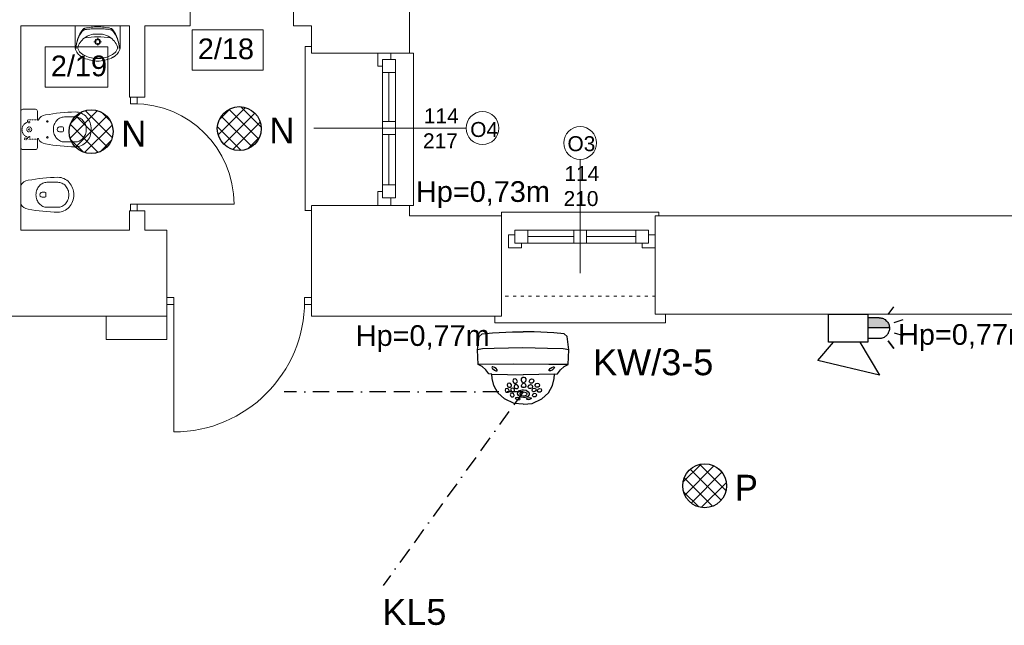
# Model space of a CAD drawing. Header units: centimetres. Extents: x 74448 to 96987, y -37016 to -10817.
# Tile 168 of 174: x 78706 to 79469, y -13500 to -13031. Entities that reach past the tile are written whole.
import ezdxf

# ---------------------------------------------------------------- set-up
doc = ezdxf.new("R2010")
doc.units = ezdxf.units.CM
doc.header["$LTSCALE"] = 0.02
for name, pattern in [('ACAD_ISO03W100', [30, 12, -18]), ('BORDER2', [0.875, 0.25, -0.125, 0.25, -0.125, 0, -0.125]), ('HIDDEN', [9.525, 6.35, -3.175])]:
    doc.linetypes.add(name, pattern=pattern)
doc.layers.get('0').update_dxf_attribs({"color": 8, "lineweight": 13})
for name, color, linetype, lineweight in [('_AUDIO', 7, 'Continuous', 18), ('CCTV', 7, 'Continuous', 25), ('CCTV_poglad', 7, 'BORDER2', 25), ('ei30', 8, 'Continuous', 13), ('LINIE PRZEKROJOWE', 8, 'Continuous', 13), ('OPISY', 8, 'Continuous', 13), ('SSWiN', 7, 'Continuous', 25), ('stolarka', 8, 'Continuous', 13), ('WIDOK', 8, 'Continuous', 13), ('WYPOSAZENIE', 8, 'Continuous', 13)]:
    doc.layers.add(name, color=color, linetype=linetype, lineweight=lineweight)
doc.layers.add('_AUDIO 2', color=7, linetype='Continuous')
doc.styles.get("Standard").update_dxf_attribs({"font": 'arial.ttf', "height": 12})
doc.styles.add('Tomasz_W legenda', font='TCM_____.TTF')
pattern_1 = [(45, (-5798.748, -5798.748), (-5.6126601, 5.6126601), []), (135, (-5798.748, -5798.748), (-5.6126601, -5.6126601), [])]

# ---------------------------------------------------------------- blocks, each defined once
blk = doc.blocks.new('*U3')
at = {"layer": 'stolarka', "transparency": 33554684}
blk.add_lwpolyline([(5, 0), (5, 95)], dxfattribs=at)
for points in [[(0, 2.5), (0, -2.5), (5, -2.5), (5, 2.5)], [(100, -2.5), (105, -2.5), (105, 2.5), (100, 2.5)]]:
    blk.add_lwpolyline(points, close=True, dxfattribs=at)
blk.add_arc((5, 0), 95, 0, 90, dxfattribs=at)
blk = doc.blocks.new('*U6')
at = {"layer": 'stolarka', "transparency": 33554684}
blk.add_lwpolyline([(5, 0), (5, 75)], dxfattribs=at)
for points in [[(0, 2.5), (0, -2.5), (5, -2.5), (5, 2.5)], [(80, -2.5), (85, -2.5), (85, 2.5), (80, 2.5)]]:
    blk.add_lwpolyline(points, close=True, dxfattribs=at)
blk.add_arc((5, 0), 75, 0, 90, dxfattribs=at)
blk = doc.blocks.new('AAT_KOPUŁA')
for points in [[(-8.22, -11.04), (-9, -10.93), (-9.78, -9.91), (-10.75, -9.07), (-11.75, -8.52), (-11.93, -4.64), (-11.53, -1.23), (-10.72, -0.54), (-8.02, -0.23), (-2.86, 0), (-0.04, 0)], [(8.18, -11.04), (8.95, -10.93), (9.73, -9.91), (10.71, -9.07), (11.71, -8.52), (11.89, -4.64), (11.49, -1.23), (10.67, -0.54), (7.97, -0.23), (2.82, 0), (0, 0)], [(-11.93, -4.64), (-10.42, -4.44), (-6.36, -4.33), (0.12, -4.2), (7.54, -4.33), (10.62, -4.41), (11.89, -4.64)], [(-11.75, -8.52), (-6.7, -8.53), (2.62, -8.43), (11.71, -8.52)], [(-0.05, -18.85), (-2.38, -18.67), (-4.9, -17.44), (-6.62, -15.88), (-7.66, -14.01), (-8.14, -12.14), (-8.22, -11.04), (-0.04, -11.24)], [(0.01, -18.85), (2.34, -18.67), (4.85, -17.44), (6.58, -15.88), (7.62, -14.01), (8.1, -12.14), (8.18, -11.04), (0, -11.24)]]:
    blk.add_lwpolyline(points)
for points in [[(-8.01, -9.54), (-7.57, -9.95), (-7.16, -10.2), (-6.8, -10.17), (-6.79, -9.93), (-7.09, -9.56), (-7.5, -9.29), (-7.95, -9.14), (-8.14, -9.15), (-8.19, -9.28), (-8.1, -9.44)], [(7.96, -9.54), (7.52, -9.95), (7.12, -10.2), (6.76, -10.17), (6.75, -9.93), (7.04, -9.56), (7.46, -9.29), (7.9, -9.14), (8.09, -9.15), (8.15, -9.28), (8.06, -9.44)], [(-1.64, -12.74), (-1.87, -12.4), (-2.18, -12.26), (-2.6, -12.35), (-2.75, -12.75), (-2.61, -13.17), (-2.34, -13.34), (-1.9, -13.34), (-1.66, -13.13), (-1.61, -12.9)], [(-0.16, -11.79), (-0.44, -11.92), (-0.66, -12.24), (-0.73, -12.53), (-0.65, -12.92), (-0.47, -13.15), (-0.12, -13.25), (0.27, -13.11), (0.47, -12.65), (0.44, -12.25), (0.26, -12.02), (0.06, -11.81)], [(1.53, -12.74), (1.76, -12.4), (2.07, -12.26), (2.49, -12.35), (2.65, -12.75), (2.51, -13.17), (2.23, -13.34), (1.79, -13.34), (1.55, -13.13), (1.51, -12.9)], [(-3.78, -15.29), (-3.95, -14.93), (-4.25, -14.79), (-4.68, -14.88), (-4.81, -15.22), (-4.69, -15.53), (-4.45, -15.72), (-4.04, -15.72), (-3.87, -15.61), (-3.77, -15.41)], [(-3.18, -13.85), (-3.41, -13.5), (-3.71, -13.36), (-4.14, -13.45), (-4.29, -13.85), (-4.15, -14.27), (-3.88, -14.44), (-3.44, -14.44), (-3.2, -14.23), (-3.15, -14.01)], [(-2.37, -15.16), (-2.53, -14.81), (-2.84, -14.67), (-3.26, -14.76), (-3.39, -15.09), (-3.27, -15.41), (-3.03, -15.59), (-2.63, -15.6), (-2.46, -15.48), (-2.36, -15.28)], [(-1.35, -14.22), (-1.58, -13.87), (-1.88, -13.73), (-2.31, -13.82), (-2.46, -14.23), (-2.32, -14.64), (-2.05, -14.81), (-1.61, -14.81), (-1.37, -14.6), (-1.32, -14.38)], [(-0.12, -15.1), (-0.81, -15.21), (-1.32, -15.6), (-1.56, -15.96), (-1.58, -16.45), (-1.21, -16.85), (-0.57, -17.09), (-0.08, -17.13), (0.56, -17.04), (1.21, -16.62), (1.45, -16.19), (1.38, -15.8), (0.93, -15.33), (0.26, -15.14)], [(-0.12, -13.41), (-0.49, -13.53), (-0.61, -13.76), (-0.68, -14.17), (-0.52, -14.45), (-0.26, -14.55), (0.18, -14.53), (0.42, -14.2), (0.47, -13.96), (0.29, -13.62), (0.11, -13.48)], [(1.24, -14.22), (1.47, -13.87), (1.78, -13.73), (2.2, -13.82), (2.36, -14.23), (2.22, -14.64), (1.94, -14.81), (1.5, -14.81), (1.26, -14.6), (1.22, -14.38)], [(2.26, -15.16), (2.43, -14.81), (2.73, -14.67), (3.16, -14.76), (3.29, -15.09), (3.17, -15.41), (2.93, -15.59), (2.52, -15.6), (2.35, -15.48), (2.25, -15.28)], [(3.07, -13.85), (3.3, -13.5), (3.61, -13.36), (4.03, -13.45), (4.19, -13.85), (4.05, -14.27), (3.77, -14.44), (3.33, -14.44), (3.09, -14.23), (3.05, -14.01)], [(3.67, -15.29), (3.84, -14.93), (4.15, -14.79), (4.57, -14.88), (4.7, -15.22), (4.58, -15.53), (4.34, -15.72), (3.94, -15.72), (3.77, -15.61), (3.67, -15.41)], [(-2.45, -16.49), (-2.62, -16.14), (-2.92, -16), (-3.35, -16.09), (-3.48, -16.42), (-3.36, -16.74), (-3.12, -16.92), (-2.71, -16.93), (-2.54, -16.81), (-2.44, -16.61)], [(-1.34, -17.2), (-1.62, -17.14), (-2.01, -17.17), (-2.14, -17.32), (-2.03, -17.5), (-1.68, -17.65), (-1.27, -17.71), (-0.93, -17.63), (-0.89, -17.47), (-1.06, -17.33)], [(0, -15.66), (-0.48, -15.71), (-0.87, -15.94), (-0.92, -16.2), (-0.86, -16.5), (-0.56, -16.69), (-0.14, -16.73), (0.46, -16.65), (0.79, -16.37), (0.81, -15.97), (0.42, -15.7)], [(1.24, -17.2), (1.51, -17.14), (1.91, -17.17), (2.04, -17.32), (1.92, -17.5), (1.57, -17.65), (1.16, -17.71), (0.83, -17.63), (0.79, -17.47), (0.95, -17.33)], [(2.34, -16.49), (2.51, -16.14), (2.82, -16), (3.24, -16.09), (3.37, -16.42), (3.25, -16.74), (3.01, -16.92), (2.61, -16.93), (2.43, -16.81), (2.33, -16.61)]]:
    blk.add_lwpolyline(points, close=True)
blk = doc.blocks.new('AAT_SYGN.OPT.AKU')
blk.add_hatch(color=256).paths.add_polyline_path([(6.33, 18.48), (6.33, 28.68), (6.08, 28.67), (5.59, 28.59), (5.14, 28.48), (4.72, 28.33), (4.32, 28.15), (3.96, 27.94), (3.64, 27.72), (3.27, 27.42), (2.91, 27.05), (2.58, 26.64), (2.3, 26.21), (2.1, 25.82), (1.94, 25.43), (1.81, 25.01), (1.72, 24.6), (1.68, 24.29), (1.65, 23.77), (1.65, 18.48)])
for points in [[(3.94, 30.92), (2.57, 35.14)], [(8.71, 30.92), (10.08, 35.14)], [(0.08, 28.11), (-3.51, 30.72)], [(1.65, 23.77), (1.68, 24.29), (1.72, 24.6), (1.81, 25.01), (1.94, 25.43), (2.1, 25.82), (2.3, 26.21), (2.58, 26.64), (2.91, 27.05), (3.27, 27.42), (3.64, 27.72), (3.96, 27.94), (4.32, 28.15), (4.72, 28.33), (5.14, 28.48), (5.59, 28.59), (6.08, 28.67), (6.57, 28.69), (6.92, 28.68), (7.4, 28.62), (7.74, 28.55), (8.14, 28.43), (8.52, 28.29), (8.83, 28.14), (9.06, 28.01), (9.4, 27.79), (9.64, 27.61), (9.8, 27.48), (10.01, 27.28), (10.35, 26.92), (10.53, 26.68), (10.71, 26.43), (10.88, 26.14), (11.06, 25.78), (11.24, 25.31), (11.31, 25.09), (11.39, 24.73), (11.45, 24.38), (11.47, 24.1), (11.48, 23.77)], [(6.33, 18.48), (6.33, 28.68)], [(1.65, 23.77), (1.65, 18.48)], [(11.48, 23.77), (11.48, 18.48)], [(13.14, 14.72), (28.65, 23.96), (21.73, -5.05), (13.14, 2.45)]]:
    blk.add_lwpolyline(points)
for points in [[(12.57, 28.11), (16.16, 30.72)], [(0, 18.48), (13.14, 18.48), (13.14, 0), (0, 0)]]:
    blk.add_lwpolyline(points, close=True)

msp = doc.modelspace()

# ---------------------------------------------------------------- hatches: boundary and pattern name
at = {"layer": '_AUDIO'}
h = msp.add_hatch(dxfattribs=at)
h.set_pattern_fill('ANSI37', color=256, scale=2.5)
h.set_pattern_definition(pattern_1)
h.paths.add_polyline_path([(78893.04, -13115.58, 1), (78859.04, -13115.58, 1)])
h = msp.add_hatch(dxfattribs=at)
h.set_pattern_fill('ANSI37', color=256, scale=2.5)
h.set_pattern_definition(pattern_1)
h.paths.add_polyline_path([(78778.32, -13117.93, 1), (78744.32, -13117.93, 1)])
at = {"layer": '_AUDIO 2'}
h = msp.add_hatch(dxfattribs=at)
h.set_pattern_fill('ANSI37', color=256, scale=2.5)
h.set_pattern_definition(pattern_1)
h.paths.add_polyline_path([(79253.46, -13391.96, 1), (79219.46, -13391.96, 1)])

# ---------------------------------------------------------------- linework, layer by layer
for points in [[(78931.98, -13057.16), (78931.98, -13052.16), (78926.98, -13052.16), (78926.98, -13179.16), (78926.98, -13178.88), (78931.98, -13178.88)], [(79007.98, -13057.16), (79010.98, -13057.16), (79010.98, -13175.16), (79007.98, -13175.16)], [(79079.04, -13183.16), (79079.04, -13180.16), (79201.04, -13180.16), (79201.04, -13183.16)], [(79079.04, -13260.81), (79074.04, -13260.81), (79074.04, -13265.81), (79201.04, -13265.81), (79206.04, -13265.81), (79206.04, -13259.16)]]:
    msp.add_lwpolyline(points)
msp.add_lwpolyline([(78819.98, -13260.81), (78819.98, -13278.81), (78772.98, -13278.81), (78772.98, -13260.81)], close=True)
at = {"layer": '_AUDIO', "lineweight": 30}
for centre in [(78876.04, -13115.58), (78761.32, -13117.93)]:
    msp.add_circle(centre, 17, dxfattribs=at)
at = {"layer": '_AUDIO 2', "lineweight": 30}
msp.add_circle((79236.46, -13391.96), 17, dxfattribs=at)
at = {"layer": 'CCTV_poglad', "ltscale": 2500}
for q in [(78910.93, -13319.31), (78987.44, -13469.13)]:
    msp.add_line((79095.88, -13319.31), q, dxfattribs=at)
at = {"layer": 'LINIE PRZEKROJOWE'}
for points in [[(79007.98, -12753.16), (79007.98, -13057.16)], [(79007.98, -12753.16), (79007.98, -13057.16)], [(78706.98, -13006.16), (78837.98, -13006.16), (78837.98, -13036.16)], [(78931.98, -13006.16), (78917.98, -13006.16), (78917.98, -13036.16)], [(78790.98, -13036.16), (78706.98, -13036.16)], [(78706.98, -13036.16), (78706.98, -13194.16)], [(78790.98, -13091.16), (78790.98, -13036.16)], [(78802.98, -13091.16), (78802.98, -13036.16)], [(78837.98, -13036.16), (78827.96, -13036.16), (78802.98, -13036.16)], [(78931.98, -13036.16), (78917.98, -13036.16)], [(78931.98, -13057.16), (78931.98, -13036.16)], [(78931.98, -13036.16), (78931.98, -13057.16), (79007.98, -13057.16)], [(78790.98, -13091.16), (78802.98, -13091.16)], [(78931.98, -13175.16), (79007.98, -13175.16)], [(78931.98, -13184.81), (78931.98, -13175.31)], [(79007.98, -13175.16), (79007.98, -13183.16)], [(79007.98, -13175.16), (79007.98, -13183.16)], [(78790.98, -13194.16), (78790.98, -13179.16)], [(78802.98, -13194.16), (78802.98, -13179.16), (78790.98, -13179.16)], [(78802.98, -13194.16), (78802.98, -13179.16)], [(78931.98, -13260.81), (79079.04, -13260.81), (79079.04, -13183.16)], [(79007.98, -13183.16), (79079.04, -13183.16)], [(79198.04, -13259.16), (79198.04, -13183.16)], [(79198.04, -13259.16), (79497.04, -13259.16), (79497.04, -13183.16)], [(79198.04, -13183.16), (79497.04, -13183.16)], [(78931.98, -13260.81), (78931.98, -13184.81)], [(78305.98, -13260.81), (78819.98, -13260.81), (78819.98, -13194.16)], [(78790.98, -13194.16), (78706.98, -13194.16)], [(78716.98, -13194.16), (78790.98, -13194.16)], [(78819.98, -13194.16), (78802.98, -13194.16)], [(78802.98, -13194.16), (78819.98, -13194.16)]]:
    msp.add_lwpolyline(points, dxfattribs=at)
at = {"layer": 'OPISY'}
for points in [[(78839.45, -13039.08), (78894.45, -13039.08), (78894.45, -13070.37), (78839.45, -13070.37)], [(78725.65, -13052.32), (78774.26, -13052.32), (78774.26, -13083.61), (78725.65, -13083.61)]]:
    msp.add_lwpolyline(points, close=True, dxfattribs=at)
for points in [[(79051.72, -13115.16), (78933.68, -13115.16)], [(79140.04, -13139.41), (79140.04, -13227.52)]]:
    msp.add_lwpolyline(points, dxfattribs=at)
for centre in [(79064.42, -13115.16), (79140.04, -13126.71)]:
    msp.add_circle(centre, 12.7, dxfattribs=at)
at = {"layer": 'stolarka'}
for points in [[(78986.98, -13067.16), (78983.32, -13067.16), (78983.32, -13057.16), (78993.32, -13057.16), (78993.32, -13062.16)], [(78986.98, -13062.16), (78986.98, -13166.16)], [(78996.98, -13062.16), (78996.98, -13166.16)], [(78991.98, -13072.16), (78991.98, -13110.16)], [(78991.98, -13120.16), (78991.98, -13159.16)], [(78993.32, -13169.16), (78993.32, -13175.16), (78983.32, -13175.16), (78983.32, -13164.16), (78986.98, -13164.16)], [(79094.54, -13204.16), (79094.54, -13207.81), (79084.54, -13207.81), (79084.54, -13197.81), (79089.54, -13197.81)], [(79089.54, -13194.16), (79191.04, -13194.16)], [(79099.54, -13199.16), (79135.04, -13199.16)], [(79145.04, -13199.16), (79183.04, -13199.16)], [(79193.04, -13197.81), (79198.04, -13197.81), (79198.04, -13207.81), (79188.04, -13207.81), (79188.04, -13204.16)], [(79089.54, -13204.16), (79193.04, -13204.16)]]:
    msp.add_lwpolyline(points, dxfattribs=at)
for points in [[(78996.98, -13062.16), (78996.98, -13072.16), (78986.98, -13072.16), (78986.98, -13062.16)], [(78996.98, -13110.16), (78996.98, -13120.16), (78986.98, -13120.16), (78986.98, -13110.16)], [(78996.98, -13159.16), (78996.98, -13169.16), (78986.98, -13169.16), (78986.98, -13159.16)], [(79089.54, -13194.16), (79099.54, -13194.16), (79099.54, -13204.16), (79089.54, -13204.16)], [(79135.04, -13194.16), (79145.04, -13194.16), (79145.04, -13204.16), (79135.04, -13204.16)], [(79183.04, -13194.16), (79193.04, -13194.16), (79193.04, -13204.16), (79183.04, -13204.16)]]:
    msp.add_lwpolyline(points, close=True, dxfattribs=at)
at = {"layer": 'WIDOK'}
for p, q in [((78748.88, -13036.16), (78748.88, -13051.33)), ((78783.88, -13036.16), (78783.88, -13051.33)), ((78766.37, -13045.31), (78766.37, -13047.22)), ((78765.29, -13048.33), (78763.42, -13048.33)), ((78766.37, -13049.43), (78766.37, -13051.35)), ((78769.32, -13048.33), (78767.45, -13048.33)), ((78749.06, -13106.56), (78740.56, -13106.56)), ((78736.91, -13114.28), (78739.02, -13114.28)), ((78739.79, -13115.05), (78739.79, -13116.21)), ((78736.93, -13118.14), (78739.02, -13118.14)), ((78739.79, -13117.37), (78739.79, -13116.21)), ((78749.06, -13125.86), (78740.56, -13125.86)), ((78735.59, -13157.12), (78727.1, -13157.12)), ((78723.45, -13164.84), (78725.55, -13164.84)), ((78723.46, -13168.7), (78725.55, -13168.7)), ((78726.32, -13165.61), (78726.32, -13166.77)), ((78726.32, -13167.93), (78726.32, -13166.77)), ((78735.59, -13176.42), (78727.1, -13176.42))]:
    msp.add_line(p, q, dxfattribs=at)
at = {"layer": 'WIDOK', "linetype": 'HIDDEN'}
for p, q in [((78712, -13109.49), (78712, -13110.64)), ((78719.72, -13108.72), (78712.77, -13108.72)), ((78712, -13122.16), (78712, -13122.93)), ((78719.72, -13123.7), (78712.77, -13123.7))]:
    msp.add_line(p, q, dxfattribs=at)
at = {"layer": 'WIDOK'}
for points in [[(78754.76, -13039), (78753.61, -13040.58), (78752.59, -13042.27), (78751.72, -13044.03), (78751, -13045.87), (78750.45, -13047.77), (78750.06, -13049.71), (78749.83, -13051.67), (78749.78, -13053.65)], [(78756.53, -13039.01), (78756.27, -13039.06), (78756.02, -13039.13), (78755.78, -13039.22), (78755.55, -13039.34), (78755.32, -13039.47), (78755.11, -13039.63), (78754.92, -13039.8), (78754.74, -13039.99)], [(78756.38, -13037.98), (78756.15, -13038.04), (78755.92, -13038.13), (78755.7, -13038.23), (78755.49, -13038.35), (78755.29, -13038.49), (78755.1, -13038.64), (78754.93, -13038.81), (78754.76, -13039)], [(78766.4, -13036.88), (78765.14, -13036.89), (78763.87, -13036.93), (78762.61, -13037.02), (78761.36, -13037.14), (78760.1, -13037.29), (78758.86, -13037.48), (78757.61, -13037.71), (78756.38, -13037.98)], [(78766.4, -13038.3), (78765.16, -13038.31), (78763.92, -13038.35), (78762.68, -13038.41), (78761.45, -13038.49), (78760.22, -13038.59), (78758.98, -13038.71), (78757.75, -13038.85), (78756.53, -13039.01)], [(78776.4, -13037.99), (78775.16, -13037.72), (78773.92, -13037.49), (78772.67, -13037.3), (78771.42, -13037.14), (78770.16, -13037.02), (78768.9, -13036.94), (78767.64, -13036.89), (78766.38, -13036.88)], [(78776.25, -13039.03), (78775.02, -13038.86), (78773.79, -13038.72), (78772.56, -13038.6), (78771.33, -13038.5), (78770.09, -13038.41), (78768.85, -13038.36), (78767.62, -13038.32), (78766.38, -13038.3)], [(78778.03, -13040.01), (78777.86, -13039.82), (78777.66, -13039.65), (78777.45, -13039.49), (78777.23, -13039.35), (78776.99, -13039.24), (78776.75, -13039.15), (78776.5, -13039.07), (78776.25, -13039.03)], [(78778.01, -13039.02), (78777.85, -13038.83), (78777.67, -13038.66), (78777.49, -13038.5), (78777.29, -13038.37), (78777.08, -13038.24), (78776.86, -13038.14), (78776.63, -13038.06), (78776.4, -13037.99)], [(78782.97, -13053.67), (78782.92, -13051.69), (78782.7, -13049.73), (78782.31, -13047.79), (78781.76, -13045.89), (78781.05, -13044.05), (78780.18, -13042.29), (78779.17, -13040.6), (78778.01, -13039.02)], [(78754.74, -13039.99), (78753.6, -13041.44), (78752.59, -13043), (78751.73, -13044.64), (78751.02, -13046.35), (78750.46, -13048.12), (78750.07, -13049.94), (78749.84, -13051.79), (78749.78, -13053.65)], [(78757.08, -13044.71), (78756.09, -13045.42), (78755.16, -13046.21), (78754.28, -13047.07), (78753.48, -13048), (78752.75, -13048.99), (78752.09, -13050.03), (78751.52, -13051.13), (78751.03, -13052.26)], [(78776.16, -13045.29), (78773.73, -13044.95), (78771.28, -13044.71), (78768.83, -13044.56), (78766.37, -13044.51), (78763.92, -13044.56), (78761.46, -13044.71), (78759.02, -13044.95), (78756.58, -13045.29)], [(78766.38, -13042.47), (78765.17, -13042.42), (78763.96, -13042.46), (78762.75, -13042.6), (78761.56, -13042.84), (78760.39, -13043.17), (78759.25, -13043.59), (78758.15, -13044.11), (78757.08, -13044.71)], [(78775.68, -13044.71), (78774.61, -13044.11), (78773.51, -13043.59), (78772.37, -13043.17), (78771.2, -13042.84), (78770.01, -13042.6), (78768.8, -13042.46), (78767.59, -13042.42), (78766.38, -13042.47)], [(78781.73, -13052.26), (78781.24, -13051.13), (78780.66, -13050.03), (78780.01, -13048.99), (78779.28, -13048), (78778.48, -13047.07), (78777.6, -13046.21), (78776.67, -13045.42), (78775.68, -13044.71)], [(78782.97, -13053.67), (78782.91, -13051.81), (78782.69, -13049.96), (78782.3, -13048.14), (78781.74, -13046.37), (78781.04, -13044.66), (78780.18, -13043.01), (78779.17, -13041.46), (78778.03, -13040.01)], [(78748.88, -13051.33), (78748.9, -13052.39), (78749.03, -13053.45), (78749.29, -13054.49), (78749.67, -13055.48), (78750.15, -13056.43), (78750.74, -13057.31), (78751.43, -13058.11), (78752.2, -13058.83)], [(78751.03, -13052.26), (78751.03, -13052.88), (78751.09, -13053.5), (78751.22, -13054.11), (78751.42, -13054.7), (78751.69, -13055.26), (78752.02, -13055.78), (78752.4, -13056.27), (78752.84, -13056.7)], [(78779.92, -13056.7), (78780.36, -13056.27), (78780.74, -13055.78), (78781.07, -13055.26), (78781.33, -13054.7), (78781.54, -13054.11), (78781.67, -13053.5), (78781.73, -13052.88), (78781.73, -13052.26)], [(78780.56, -13058.83), (78781.33, -13058.11), (78782.02, -13057.31), (78782.61, -13056.43), (78783.09, -13055.48), (78783.47, -13054.49), (78783.73, -13053.45), (78783.86, -13052.39), (78783.88, -13051.33)], [(78752.2, -13058.83), (78752.48, -13059.05), (78752.75, -13059.26), (78753.04, -13059.46), (78753.33, -13059.66), (78753.62, -13059.85), (78753.92, -13060.03), (78754.22, -13060.21), (78754.53, -13060.37)], [(78752.84, -13056.7), (78753.8, -13057.45), (78754.81, -13058.15), (78755.86, -13058.77), (78756.95, -13059.32), (78758.06, -13059.81), (78759.21, -13060.21), (78760.38, -13060.54), (78761.57, -13060.8)], [(78754.53, -13060.37), (78755.78, -13060.97), (78757.07, -13061.5), (78758.37, -13061.97), (78759.7, -13062.38), (78761.05, -13062.72), (78762.41, -13062.99), (78763.78, -13063.2), (78765.16, -13063.34)], [(78761.57, -13060.8), (78762.75, -13061.06), (78763.96, -13061.24), (78765.17, -13061.35), (78766.38, -13061.39), (78767.59, -13061.35), (78768.8, -13061.24), (78770.01, -13061.06), (78771.19, -13060.8)], [(78767.6, -13063.34), (78768.98, -13063.2), (78770.35, -13062.99), (78771.71, -13062.72), (78773.06, -13062.38), (78774.39, -13061.97), (78775.69, -13061.5), (78776.98, -13060.97), (78778.23, -13060.37)], [(78771.19, -13060.8), (78772.38, -13060.54), (78773.55, -13060.21), (78774.7, -13059.81), (78775.81, -13059.32), (78776.9, -13058.77), (78777.95, -13058.15), (78778.96, -13057.45), (78779.92, -13056.7)], [(78778.23, -13060.37), (78778.54, -13060.21), (78778.84, -13060.03), (78779.14, -13059.85), (78779.43, -13059.66), (78779.72, -13059.46), (78780, -13059.26), (78780.28, -13059.05), (78780.56, -13058.83)]]:
    msp.add_lwpolyline(points, dxfattribs=at)
for points in [[(78766.37, -13046), (78764.77, -13046.68), (78764.1, -13048.33), (78764.77, -13049.97), (78766.37, -13050.65), (78767.98, -13049.97), (78768.64, -13048.33), (78767.98, -13046.68)], [(78766.37, -13046.67), (78765.23, -13047.15), (78764.75, -13048.33), (78765.23, -13049.5), (78766.37, -13049.99), (78767.52, -13049.5), (78767.99, -13048.33), (78767.52, -13047.15)]]:
    msp.add_lwpolyline(points, close=True, dxfattribs=at)
msp.add_lwpolyline([(78708.52, -13131.84, -0.414214), (78706.98, -13130.3), (78706.98, -13102.12, -0.414214), (78708.52, -13100.57), (78718.17, -13100.57, -0.414214), (78719.72, -13102.12), (78719.72, -13108.72, 0.787207), (78720.45, -13108.89, -0.243605), (78725.89, -13105.01, -0.036424), (78749.06, -13102.7, -0.106749), (78753.73, -13103.71, -0.101537), (78757.79, -13106.65, -0.094942), (78760.45, -13110.98, -0.090753), (78761.41, -13116.21, -0.090753), (78760.45, -13121.43, -0.094942), (78757.79, -13125.76, -0.101537), (78753.73, -13128.71, -0.106749), (78749.06, -13129.72, -0.036424), (78725.89, -13127.4, -0.243605), (78720.45, -13123.52, 0.787207), (78719.72, -13123.7), (78719.72, -13130.3, -0.414214), (78718.17, -13131.84)], format="xyb", close=True, dxfattribs=at)
for points in [[(78740.56, -13125.86, -0.106749), (78737.49, -13125.19, -0.101537), (78734.68, -13123.16, -0.094942), (78732.78, -13120.07, -0.090753), (78732.07, -13116.21, -0.090753), (78732.78, -13112.35, -0.094942), (78734.68, -13109.26, -0.101537), (78737.49, -13107.22, -0.106749), (78740.56, -13106.56, -0.106749)], [(78749.06, -13125.86, 0.106749), (78752.14, -13125.19, 0.101537), (78754.94, -13123.16, 0.094942), (78756.84, -13120.07, 0.090753), (78757.55, -13116.21, 0.090753), (78756.84, -13112.35, 0.094942), (78754.94, -13109.26, 0.101537), (78752.14, -13107.22, 0.106749), (78749.06, -13106.56, 0.106749)], [(78706.98, -13159.45, -0.243605), (78712.43, -13155.57, -0.036424), (78735.59, -13153.26, -0.106749), (78740.26, -13154.27, -0.101537), (78744.32, -13157.22, -0.094942), (78746.99, -13161.54, -0.090753), (78747.94, -13166.77, -0.090753), (78746.99, -13171.99, -0.094942), (78744.32, -13176.32, -0.101537), (78740.26, -13179.27, -0.106749), (78735.59, -13180.28, -0.036424), (78712.43, -13177.96, -0.243605), (78706.98, -13174.09)], [(78727.1, -13176.42, -0.106749), (78724.02, -13175.76, -0.101537), (78721.21, -13173.72, -0.094942), (78719.31, -13170.63, -0.090753), (78718.6, -13166.77, -0.090753), (78719.31, -13162.91, -0.094942), (78721.21, -13159.82, -0.101537), (78724.02, -13157.78, -0.106749), (78727.1, -13157.12, -0.106749)], [(78735.59, -13176.42, 0.106749), (78738.67, -13175.76, 0.101537), (78741.47, -13173.72, 0.094942), (78743.38, -13170.63, 0.090753), (78744.08, -13166.77, 0.090753), (78743.38, -13162.91, 0.094942), (78741.47, -13159.82, 0.101537), (78738.67, -13157.78, 0.106749), (78735.59, -13157.12, 0.106749)]]:
    msp.add_lwpolyline(points, format="xyb", dxfattribs=at)
at = {"layer": 'WIDOK', "linetype": 'ACAD_ISO03W100', "ltscale": 10}
msp.add_lwpolyline([(79082.04, -13245.16), (79198.04, -13245.16)], dxfattribs=at)
at = {"layer": 'WIDOK', "linetype": 'HIDDEN'}
for centre, radius in [((78713.35, -13116.21), 1.93), ((78713.35, -13110.64), 0.579), ((78713.35, -13116.21), 0.579), ((78710.45, -13123.54), 0.772), ((78713.35, -13122.16), 0.579)]:
    msp.add_circle(centre, radius, dxfattribs=at)
at = {"layer": 'WIDOK'}
for centre in [(78727.44, -13110.03), (78727.44, -13122.38)]:
    msp.add_circle(centre, 0.579, dxfattribs=at)
at = {"layer": 'WIDOK', "linetype": 'HIDDEN'}
for centre, radius, start, end in [((78713.78, -13116.4), 6.03, 107.16617, 252.83383), ((78712.77, -13109.49), 0.772, 90, 180), ((78712.77, -13122.93), 0.772, 180, 270)]:
    msp.add_arc(centre, radius, start, end, dxfattribs=at)
at = {"layer": 'WIDOK'}
for centre, radius, start, end in [((78736.96, -13116.21), 1.93, 88.66275, 271.00965), ((78739.02, -13115.05), 0.772, 0, 90), ((78739.02, -13117.37), 0.772, 270, 0), ((78723.49, -13166.77), 1.93, 88.66275, 271.00965), ((78725.55, -13165.61), 0.772, 0, 90), ((78725.55, -13167.93), 0.772, 270, 0)]:
    msp.add_arc(centre, radius, start, end, dxfattribs=at)
at = {"layer": 'WYPOSAZENIE'}
msp.add_lwpolyline([(78767.6, -13063.34), (78765.16, -13063.34)], dxfattribs=at)

# ---------------------------------------------------------------- block references
at = {"layer": 'CCTV', "xscale": -2.965972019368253, "yscale": 2.965972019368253, "zscale": 2.965972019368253}
msp.add_blockref('AAT_KOPUŁA', (79095.88, -13272.87), dxfattribs=at)
at = {"layer": 'SSWiN', "xscale": 1.647762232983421, "yscale": 1.647762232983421, "zscale": 1.647762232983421, "rotation": 270}
msp.add_blockref('AAT_SYGN.OPT.AKU', (79332.32, -13259.16), dxfattribs=at)
at = {"layer": 'stolarka', "transparency": 33554684}
for name, p, xscale, yscale, zscale, rotation in [('*U6', (78794.31, -13179.16), -1.035294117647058, 1.035294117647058, 1.035294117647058, 270), ('*U3', (78819.98, -13248.93), -1.066666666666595, 1.066666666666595, 1.066666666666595, 180)]:
    msp.add_blockref(name, p, dxfattribs=dict(at, xscale=xscale, yscale=yscale, zscale=zscale, rotation=rotation))

# ---------------------------------------------------------------- texts
at = {"layer": '_AUDIO', "char_height": 20, "width": 16.5734, "attachment_point": 1, "style": 'Tomasz_W legenda'}
for insert in [(78899.4, -13107.09), (78784.69, -13109.44)]:
    msp.add_mtext('N', dxfattribs=dict(at, insert=insert))
at = {"layer": '_AUDIO 2', "insert": (79259.83, -13383.47), "char_height": 20, "width": 16.5734, "attachment_point": 1, "style": 'Tomasz_W legenda'}
msp.add_mtext('P', dxfattribs=at)
at = {"layer": 'CCTV', "insert": (79150.06, -13286.4), "char_height": 20, "width": 104.1654, "attachment_point": 1}
msp.add_mtext('{\\C7;KW/3-5}', dxfattribs=at)
at = {"layer": 'ei30', "insert": (75575.99, -13187.62), "char_height": 16, "width": 260.9629, "attachment_point": 1}
msp.add_mtext('\\pi217.82;EI60', dxfattribs=at)
at = {"layer": 'OPISY', "ltscale": 0.15}
for s, p in [('Hp=0,73m', (79012.86, -13172.29)), ('Hp=0,77m', (78966.24, -13283.72)), ('Hp=0,77m', (79386.24, -13282.88))]:
    msp.add_text(s, height=16, dxfattribs=at).set_placement(p)
at = {"layer": 'OPISY'}
for s, insert, char_height, width, attachment_point in [('{\\fArial|b0|i0|c238|p34;2/18}', (78843.93, -13045.83), 16, 260.9629, 1), ('{\\fArial|b0|i0|c238|p34;2/19}', (78730.13, -13059.06), 16, 260.9629, 1), ('\\pi-3.5877;O4', (79058.5, -13122.21), 11.5741, 12.8305, 7), ('\\pi-3.6114;O3', (79133.82, -13133.18), 11.5741, 12.8305, 7)]:
    msp.add_mtext(s, dxfattribs=dict(at, insert=insert, char_height=char_height, width=width, attachment_point=attachment_point))
at = {"layer": 'SSWiN', "insert": (78986.74, -13479.55), "char_height": 20, "width": 68.2777, "attachment_point": 1}
msp.add_mtext('{\\C7;KL5}', dxfattribs=at)
at = {"layer": 'stolarka', "char_height": 11.5741, "width": 12.8305, "attachment_point": 7}
for s, insert in [('\\pi-5.8023;114\\P\\pi-6.4694;217', (79024.77, -13130.81)), ('\\pi-5.8023;114\\P\\pi-6.4496;210', (79133.66, -13175.64))]:
    msp.add_mtext(s, dxfattribs=dict(at, insert=insert))

doc.saveas('drawing.dxf')
